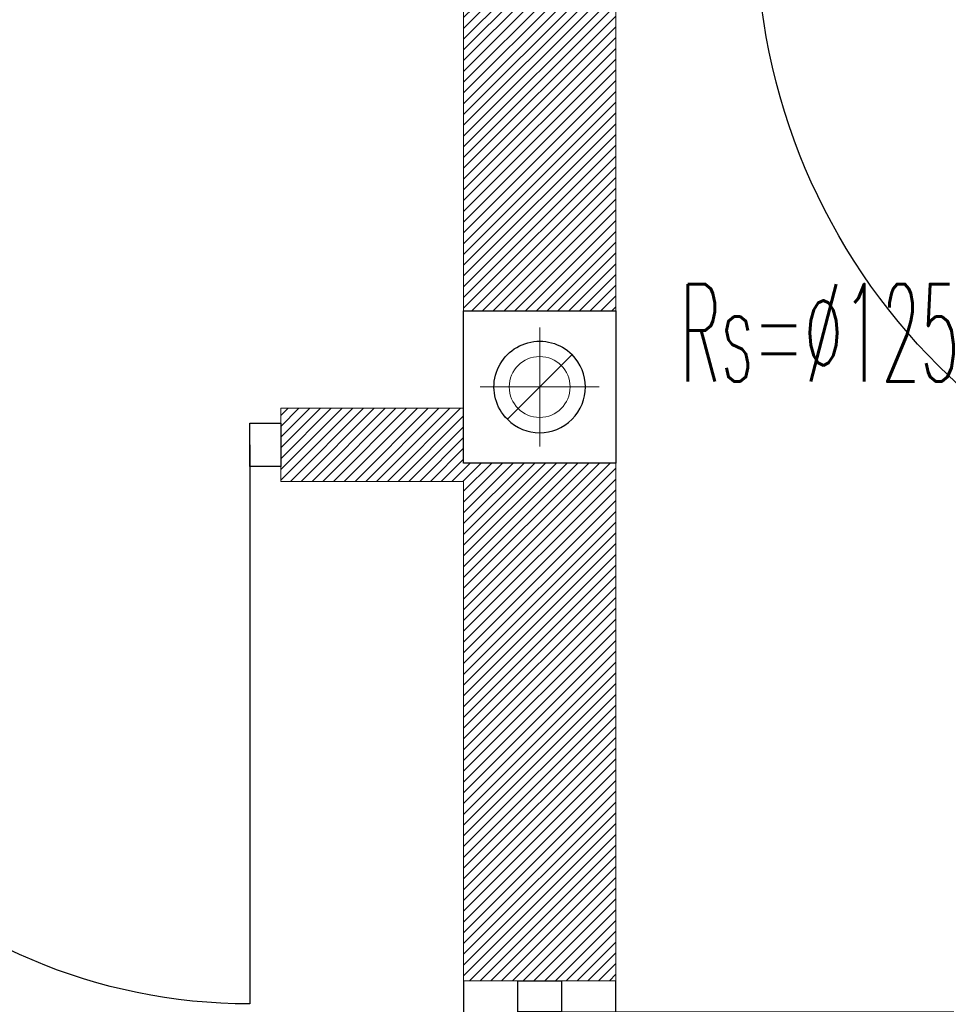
# Model space of a CAD drawing. Header units: inches. Extents: x 27484 to 71626, y -45113 to 39.
# Tile 93 of 256: x 34470 to 34622, y -32204 to -32042. Entities that reach past the tile are written whole.
import ezdxf
from ezdxf.enums import TextEntityAlignment as Align

# ---------------------------------------------------------------- set-up
doc = ezdxf.new("R2010")
doc.units = ezdxf.units.IN
doc.header["$LTSCALE"] = 50
doc.header["$MEASUREMENT"] = 0
doc.linetypes.add('DASHED2', pattern=[9.525, 6.35, -3.175])
for name, color, linetype, lineweight in [('A-PRZERYW', 7, 'DASHED2', 18), ('A-SCIANY', 5, 'Continuous', 18), ('A-SLUSARKA', 4, 'Continuous', 13), ('A-ść. istn.', 8, 'Continuous', 0), ('B-IWE-KS', 7, 'Continuous', 20), ('R-MET-DRZ', 7, 'Continuous', 15)]:
    doc.layers.add(name, color=color, linetype=linetype, lineweight=lineweight)
for name, color, linetype in [('B-IWE', 2, 'Continuous'), ('B-IWE-KAN', 7, 'Continuous'), ('koncepcja', 6, 'Continuous'), ('R-MET-IWE', 2, 'Continuous'), ('rz_wentylacja', 10, 'Continuous'), ('S-DRZ-', 7, 'Continuous'), ('S-DRZ-O', 7, 'Continuous'), ('S-DRZ-SKRZYD', 5, 'Continuous'), ('S-DRZ-WEGAR', 7, 'Continuous')]:
    doc.layers.add(name, color=color, linetype=linetype)
doc.styles.get("Standard").update_dxf_attribs({"font": 'romans.shx'})

# ---------------------------------------------------------------- blocks, each defined once
blk = doc.blocks.new('D90-L-DL')
at = {"layer": 'S-DRZ-'}
blk.add_arc((-45, 0), 90, 270, 0, dxfattribs=at)
at = {"layer": 'S-DRZ-O'}
blk.add_line((0, 15.12), (0, -15.12), dxfattribs=at)
at = {"layer": 'S-DRZ-SKRZYD'}
blk.add_line((-45, 0), (-45, -90), dxfattribs=at)
at = {"layer": 'S-DRZ-WEGAR'}
for points in [[(-50, -3.5), (-45, -3.5), (-45, 3.5), (-50, 3.5)], [(45, 3.5), (50, 3.5), (50, -3.5), (45, -3.5)]]:
    blk.add_lwpolyline(points, close=True, dxfattribs=at)
blk = doc.blocks.new('A$C07123322')
at = {"layer": 'A-SLUSARKA', "xscale": 1.020000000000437, "yscale": 1.020000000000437, "zscale": 1.020000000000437, "rotation": 270}
blk.add_blockref('D90-L-DL', (40.58, -45.9), dxfattribs=at)
blk = doc.blocks.new('IWE-KS')
at = {"layer": 'B-IWE-KS'}
for p, q in [((0, -9.75), (0, 9.75)), ((9.75, 0), (-9.75, 0))]:
    blk.add_line(p, q, dxfattribs=at)
blk.add_circle((0, 0), 5, dxfattribs=at)
at = {"layer": 'R-MET-IWE', "oblique": -180, "text_generation_flag": 6, "width": 0.464286}
blk.add_attdef('NR', text='', height=14.07, rotation=180, dxfattribs=at).set_placement((19.95, -0.12), align=Align.MIDDLE)
blk = doc.blocks.new('IWE0W')
at = {"layer": 'B-IWE-KAN'}
blk.add_lwpolyline([(0.854, 0.854, -1), (0.146, 0.146), (0.854, 0.854, 1), (0.146, 0.146)], format="xyb", dxfattribs=at)
blk = doc.blocks.new('IWE0W011')
at = {"layer": 'B-IWE'}
blk.add_lwpolyline([(0, 0), (25, 0), (25, 25), (0, 25), (0, 0)], dxfattribs=at)
at = {"xscale": 15, "yscale": 15, "zscale": 15}
blk.add_blockref('IWE0W', (5, 5), dxfattribs=at)
at = {"layer": 'R-MET-IWE', "width": 0.75}
blk.add_attdef('NR', text='', height=9.5, dxfattribs=at).set_placement((12.5, 37), align=Align.MIDDLE)
blk = doc.blocks.new('A$C0BC40F88')
at = {"layer": 'S-DRZ-'}
blk.add_arc((5.1, 101.8), 101.8, 270, 0, dxfattribs=at)
at = {"layer": 'S-DRZ-O'}
blk.add_line((56, 117.22), (56, 86.38), dxfattribs=at)
at = {"layer": 'S-DRZ-SKRZYD'}
blk.add_line((5.1, 101.8), (5.1, 0), dxfattribs=at)
at = {"layer": 'S-DRZ-WEGAR'}
for points in [[(0, 98.23), (5.1, 98.23), (5.1, 105.37), (0, 105.37)], [(106.9, 105.37), (112, 105.37), (112, 98.23), (106.9, 98.23)]]:
    blk.add_lwpolyline(points, close=True, dxfattribs=at)

msp = doc.modelspace()

# ---------------------------------------------------------------- hatches: boundary and pattern name
at = {"layer": 'A-ść. istn.', "ltscale": 0.1}
h = msp.add_hatch(dxfattribs=at)
h.set_pattern_fill('ANSI31', color=256, scale=10)
h.set_pattern_definition([(45, (31560.1443, -34930.5661), (-0.88388348, 0.88388348), [])])
h.paths.add_polyline_path([(34554.98246, -31832.06607), (34542.48246, -31832.06607), (34542.48246, -31884.06607), (34554.98246, -31884.06607)])
h.paths.add_polyline_path([(34567.48246, -31832.06607), (34554.98246, -31832.06607), (34554.98246, -31884.06607), (34567.48246, -31884.06607)])
h.paths.add_polyline_path([(34554.98246, -31961.06607), (34542.48246, -31961.06607), (34542.48246, -32090.06607), (34554.98246, -32090.06607)])
h.paths.add_polyline_path([(34585.48246, -32021.06607), (34567.48246, -32021.06607), (34567.48246, -31961.06607), (34554.98246, -31961.06607), (34554.98246, -32090.06607), (34567.48246, -32090.06607), (34567.48246, -32033.06607), (34585.48246, -32033.06607)])
h.paths.add_polyline_path([(34567.48246, -32115.06607), (34554.98246, -32115.06607), (34554.98246, -32200.06607), (34558.55246, -32200.06607), (34567.48246, -32200.06607)])
h.paths.add_polyline_path([(34554.98246, -32115.06607), (34542.48246, -32115.06607), (34542.48246, -32106.06607), (34512.48246, -32106.06607), (34512.48246, -32118.06607), (34542.48246, -32118.06607), (34542.48246, -32200.06607), (34554.98246, -32200.06607)])

# ---------------------------------------------------------------- linework, layer by layer
at = {"layer": 'A-PRZERYW', "lineweight": -3, "ltscale": 0.1}
for p, q in [((34542.48246, -32200.06607), (34542.48246, -32302.06607)), ((34567.48246, -32302.06607), (34567.48246, -32200.06607))]:
    msp.add_line(p, q, dxfattribs=at)
at = {"layer": 'A-SCIANY', "ltscale": 3}
for p, q in [((34542.48246, -31806.06607), (34542.48246, -32106.06607)), ((34567.48246, -32033.06607), (34567.48246, -32200.06607)), ((34512.48246, -32118.06607), (34512.48246, -32106.06607)), ((34512.48246, -32106.06607), (34542.48246, -32106.06607)), ((34512.48246, -32118.06607), (34542.48246, -32118.06607)), ((34542.48246, -32118.06607), (34542.48246, -32200.06607)), ((34567.48246, -32200.06607), (34542.48246, -32200.06607))]:
    msp.add_line(p, q, dxfattribs=at)

# ---------------------------------------------------------------- block references
at = {"layer": 'koncepcja', "lineweight": -3, "xscale": -1, "rotation": 270}
msp.add_blockref('A$C07123322', (34507.38246, -32152.64267), dxfattribs=at)
at = {"layer": 'koncepcja', "lineweight": -3, "xscale": -1}
msp.add_blockref('A$C07123322', (34595.55907, -32205.16607), dxfattribs=at)
at = {"layer": 'R-MET-DRZ', "xscale": -1}
msp.add_blockref('A$C0BC40F88', (34697.48246, -32128.86606), dxfattribs=at)
at = {"layer": 'R-MET-IWE'}
ref = msp.add_blockref('IWE-KS', (34554.98246, -32102.56607), dxfattribs=dict(at, zscale=1.25))
ref.add_attrib('NR', 'Rs=%%c125', dxfattribs={"height": 16, "rotation": 180, "text_generation_flag": 6, "width": 0.464286}).set_placement((34600.93433, -32093.6842), align=Align.MIDDLE)
at = {"layer": 'rz_wentylacja', "xscale": -1, "rotation": 90}
msp.add_blockref('IWE0W011', (34567.48246, -32090.06607), dxfattribs=at)

doc.saveas('drawing.dxf')
